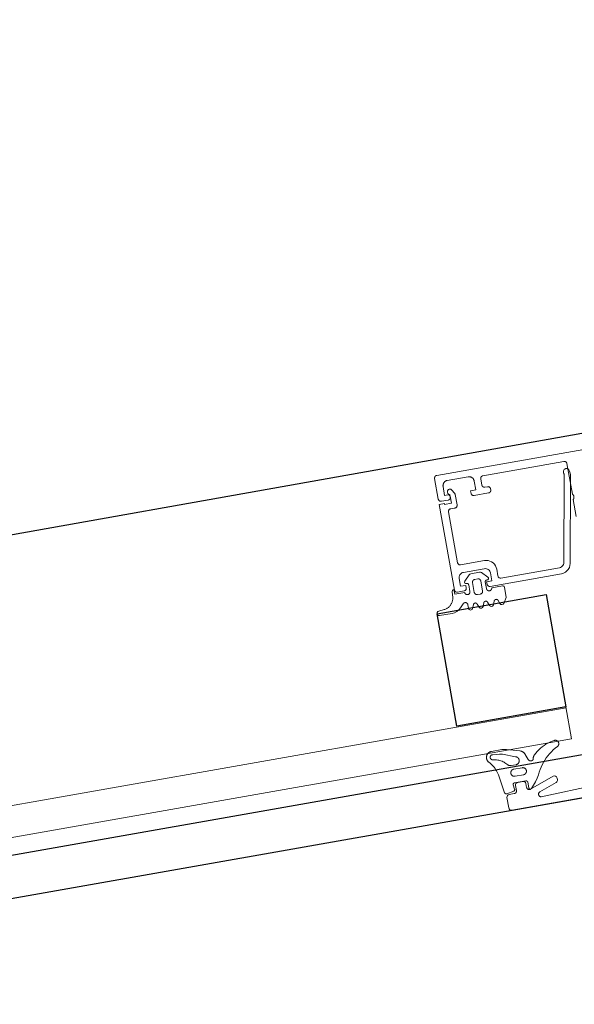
# Model space of a CAD drawing. Header units: metres. Extents: x 63115 to 703450, y -261936 to -53969.
# Tile 91 of 256: x 164765 to 164870, y -143894 to -143707. Entities that reach past the tile are written whole.
import ezdxf

# ---------------------------------------------------------------- set-up
doc = ezdxf.new("R2010")
doc.units = ezdxf.units.M
doc.layers.add('_01Hulplijnen', color=6, linetype='Continuous', plot=False)
for name, color, linetype in [('_02Binnenwanden', 2, 'Continuous'), ('_03-PROJECTION', 1, 'Continuous'), ('LAYER98', 7, 'Continuous')]:
    doc.layers.add(name, color=color, linetype=linetype)

# ---------------------------------------------------------------- blocks, each defined once
blk = doc.blocks.new('*U182')
at = {"layer": '_01Hulplijnen'}
blk.add_lwpolyline([(0, 113.5), (0, 0)], dxfattribs=at)
at = {"layer": '_02Binnenwanden'}
blk.add_lwpolyline([(-35.02, 0), (-35.02, 9.47), (-4.17, 9.47), (-4.17, 113.5), (4.17, 113.5), (4.17, 9.47), (35.02, 9.47), (35.02, 0)], close=True, dxfattribs=at)
blk = doc.blocks.new('ruit_950x8')
at = {"layer": '_01Hulplijnen'}
blk.add_lwpolyline([(0, 0), (950, 0), (950, 8), (0, 8)], close=True, dxfattribs=at)
blk = doc.blocks.new('schuco ruit')
at = {"layer": '_03-PROJECTION'}
blk.add_lwpolyline([(867.82, 34.32), (888.83, 34.32), (888.83, 12.68), (867.82, 12.68)], close=True, dxfattribs=at)
at = {"layer": 'LAYER98', "color": 7, "linetype": 'Continuous', "lineweight": 9}
for points in [[(871.83, 59.68), (871.83, 59.71), (871.84, 59.74), (871.84, 59.77), (871.85, 59.79), (871.85, 59.82), (871.86, 59.84), (871.87, 59.87), (871.88, 59.89), (871.89, 59.92), (871.91, 59.94), (871.92, 59.96), (871.94, 59.99), (871.95, 60.01), (871.97, 60.03), (871.99, 60.05), (872.01, 60.07), (872.03, 60.08), (872.05, 60.1), (872.08, 60.11), (872.1, 60.13), (872.12, 60.14), (872.15, 60.15), (872.17, 60.16), (872.2, 60.17), (872.23, 60.17), (872.25, 60.18), (872.28, 60.18), (872.31, 60.18), (872.33, 60.18)], [(872.33, 60.18), (921.33, 60.18)], [(871.83, 55.68), (871.83, 59.68)], [(874.13, 58.88), (874.08, 58.88), (874.03, 58.88), (873.97, 58.87), (873.92, 58.86), (873.87, 58.85), (873.82, 58.83), (873.76, 58.81), (873.71, 58.79), (873.67, 58.77), (873.62, 58.74), (873.57, 58.71), (873.53, 58.68), (873.49, 58.65), (873.45, 58.61), (873.41, 58.57), (873.37, 58.53), (873.34, 58.49), (873.31, 58.45), (873.28, 58.4), (873.25, 58.35), (873.23, 58.3), (873.2, 58.25), (873.19, 58.2), (873.17, 58.15), (873.16, 58.1), (873.15, 58.05), (873.14, 57.99), (873.14, 57.94), (873.13, 57.88)], [(878.13, 58.88), (874.13, 58.88)], [(879.13, 57.88), (879.13, 57.94), (879.13, 57.99), (879.12, 58.05), (879.11, 58.1), (879.1, 58.15), (879.08, 58.2), (879.06, 58.25), (879.04, 58.3), (879.02, 58.35), (878.99, 58.4), (878.96, 58.45), (878.93, 58.49), (878.9, 58.53), (878.86, 58.57), (878.82, 58.61), (878.78, 58.65), (878.74, 58.68), (878.69, 58.71), (878.65, 58.74), (878.6, 58.77), (878.55, 58.79), (878.5, 58.81), (878.45, 58.83), (878.4, 58.85), (878.35, 58.86), (878.3, 58.87), (878.24, 58.88), (878.19, 58.88), (878.13, 58.88)], [(880.93, 58.58), (880.91, 58.58), (880.88, 58.58), (880.85, 58.58), (880.83, 58.57), (880.8, 58.57), (880.77, 58.56), (880.75, 58.55), (880.72, 58.54), (880.7, 58.53), (880.68, 58.51), (880.65, 58.5), (880.63, 58.48), (880.61, 58.47), (880.59, 58.45), (880.57, 58.43), (880.55, 58.41), (880.54, 58.39), (880.52, 58.36), (880.51, 58.34), (880.49, 58.32), (880.48, 58.29), (880.47, 58.27), (880.46, 58.24), (880.45, 58.22), (880.45, 58.19), (880.44, 58.17), (880.44, 58.14), (880.44, 58.11), (880.43, 58.08)], [(880.43, 58.08), (880.43, 56.88)], [(896.53, 58.58), (880.93, 58.58)], [(897.03, 58.08), (897.03, 58.11), (897.03, 58.14), (897.03, 58.17), (897.02, 58.19), (897.02, 58.22), (897.01, 58.24), (897, 58.27), (896.99, 58.29), (896.98, 58.32), (896.96, 58.34), (896.95, 58.36), (896.93, 58.39), (896.91, 58.41), (896.9, 58.43), (896.88, 58.45), (896.86, 58.47), (896.84, 58.48), (896.81, 58.5), (896.79, 58.51), (896.77, 58.53), (896.74, 58.54), (896.72, 58.55), (896.69, 58.56), (896.67, 58.57), (896.64, 58.57), (896.61, 58.58), (896.59, 58.58), (896.56, 58.58), (896.53, 58.58)], [(897.03, 52.18), (897.03, 58.08)], [(873.13, 57.88), (873.13, 56.18), (874.13, 56.18), (874.13, 55.68)], [(878.13, 55.68), (878.13, 56.18), (879.13, 56.18), (879.13, 57.88)], [(880.43, 56.88), (880.44, 56.86), (880.44, 56.83), (880.44, 56.8), (880.45, 56.78), (880.45, 56.75), (880.46, 56.72), (880.47, 56.7), (880.48, 56.67), (880.49, 56.65), (880.51, 56.63), (880.52, 56.6), (880.54, 56.58), (880.55, 56.56), (880.57, 56.54), (880.59, 56.52), (880.61, 56.5), (880.63, 56.49), (880.65, 56.47), (880.68, 56.46), (880.7, 56.44), (880.72, 56.43), (880.75, 56.42), (880.77, 56.41), (880.8, 56.4), (880.83, 56.4), (880.85, 56.39), (880.88, 56.39), (880.91, 56.39), (880.93, 56.38)], [(880.93, 56.38), (881.43, 56.38)], [(881.43, 56.38), (881.46, 56.38), (881.49, 56.38), (881.52, 56.38), (881.54, 56.37), (881.57, 56.37), (881.59, 56.36), (881.62, 56.35), (881.64, 56.34), (881.67, 56.33), (881.69, 56.31), (881.71, 56.3), (881.74, 56.28), (881.76, 56.27), (881.78, 56.25), (881.8, 56.23), (881.82, 56.21), (881.83, 56.19), (881.85, 56.16), (881.86, 56.14), (881.88, 56.12), (881.89, 56.09), (881.9, 56.07), (881.91, 56.04), (881.92, 56.02), (881.92, 55.99), (881.93, 55.97), (881.93, 55.94), (881.93, 55.91), (881.93, 55.88)], [(872.33, 55.18), (872.31, 55.19), (872.28, 55.19), (872.25, 55.19), (872.23, 55.2), (872.2, 55.2), (872.17, 55.21), (872.15, 55.22), (872.12, 55.23), (872.1, 55.24), (872.08, 55.26), (872.05, 55.27), (872.03, 55.29), (872.01, 55.3), (871.99, 55.32), (871.97, 55.34), (871.95, 55.36), (871.94, 55.38), (871.92, 55.4), (871.91, 55.43), (871.89, 55.45), (871.88, 55.47), (871.87, 55.5), (871.86, 55.52), (871.85, 55.55), (871.85, 55.58), (871.84, 55.6), (871.84, 55.63), (871.83, 55.66), (871.83, 55.68)], [(873.63, 55.18), (872.33, 55.18)], [(874.13, 55.68), (874.13, 55.66), (874.13, 55.63), (874.13, 55.6), (874.12, 55.58), (874.12, 55.55), (874.11, 55.52), (874.1, 55.5), (874.09, 55.47), (874.08, 55.45), (874.06, 55.43), (874.05, 55.4), (874.03, 55.38), (874.02, 55.36), (874, 55.34), (873.98, 55.32), (873.96, 55.3), (873.94, 55.29), (873.91, 55.27), (873.89, 55.26), (873.87, 55.24), (873.84, 55.23), (873.82, 55.22), (873.79, 55.21), (873.77, 55.2), (873.74, 55.2), (873.71, 55.19), (873.69, 55.19), (873.66, 55.19), (873.63, 55.18)], [(878.63, 55.18), (878.61, 55.19), (878.58, 55.19), (878.55, 55.19), (878.53, 55.2), (878.5, 55.2), (878.47, 55.21), (878.45, 55.22), (878.42, 55.23), (878.4, 55.24), (878.38, 55.26), (878.35, 55.27), (878.33, 55.29), (878.31, 55.3), (878.29, 55.32), (878.27, 55.34), (878.25, 55.36), (878.24, 55.38), (878.22, 55.4), (878.21, 55.43), (878.19, 55.45), (878.18, 55.47), (878.17, 55.5), (878.16, 55.52), (878.15, 55.55), (878.15, 55.58), (878.14, 55.6), (878.14, 55.63), (878.13, 55.66), (878.13, 55.68)], [(881.43, 55.18), (878.63, 55.18)], [(881.93, 55.68), (881.93, 55.66), (881.93, 55.63), (881.93, 55.6), (881.92, 55.58), (881.92, 55.55), (881.91, 55.52), (881.9, 55.5), (881.89, 55.47), (881.88, 55.45), (881.86, 55.43), (881.85, 55.4), (881.83, 55.38), (881.82, 55.36), (881.8, 55.34), (881.78, 55.32), (881.76, 55.3), (881.74, 55.29), (881.71, 55.27), (881.69, 55.26), (881.67, 55.24), (881.64, 55.23), (881.62, 55.22), (881.59, 55.21), (881.57, 55.2), (881.54, 55.2), (881.52, 55.19), (881.49, 55.19), (881.46, 55.19), (881.43, 55.18)], [(881.93, 55.88), (881.93, 55.68)], [(897.03, 51.18), (897.06, 51.21), (897.09, 51.24), (897.11, 51.28), (897.13, 51.31), (897.15, 51.34), (897.17, 51.38), (897.18, 51.42), (897.2, 51.45), (897.21, 51.49), (897.22, 51.53), (897.22, 51.57), (897.23, 51.61), (897.23, 51.64), (897.23, 51.68), (897.23, 51.72), (897.23, 51.76), (897.22, 51.8), (897.22, 51.84), (897.21, 51.88), (897.2, 51.92), (897.18, 51.95), (897.17, 51.99), (897.15, 52.02), (897.13, 52.06), (897.11, 52.09), (897.09, 52.12), (897.06, 52.16), (897.03, 52.18)], [(897.03, 47.88), (897.03, 51.18)], [(875.11, 40.54), (874.07, 39.5)], [(877.1, 40.68), (875.46, 40.68)], [(875.48, 38.98), (875.48, 39.01), (875.48, 39.04), (875.49, 39.07), (875.49, 39.09), (875.5, 39.12), (875.51, 39.14), (875.52, 39.17), (875.53, 39.19), (875.54, 39.22), (875.55, 39.24), (875.57, 39.26), (875.58, 39.29), (875.6, 39.31), (875.62, 39.33), (875.64, 39.35), (875.66, 39.37), (875.68, 39.38), (875.7, 39.4), (875.72, 39.41), (875.75, 39.43), (875.77, 39.44), (875.8, 39.45), (875.82, 39.46), (875.85, 39.47), (875.87, 39.47), (875.9, 39.48), (875.93, 39.48), (875.95, 39.48), (875.98, 39.48)], [(875.98, 39.48), (876.58, 39.48)], [(876.58, 39.48), (876.61, 39.48), (876.64, 39.48), (876.66, 39.48), (876.69, 39.47), (876.72, 39.47), (876.74, 39.46), (876.77, 39.45), (876.79, 39.44), (876.82, 39.43), (876.84, 39.41), (876.86, 39.4), (876.88, 39.38), (876.91, 39.37), (876.93, 39.35), (876.94, 39.33), (876.96, 39.31), (876.98, 39.29), (877, 39.27), (877.01, 39.24), (877.02, 39.22), (877.04, 39.19), (877.05, 39.17), (877.06, 39.14), (877.06, 39.12), (877.07, 39.09), (877.07, 39.07), (877.08, 39.04), (877.08, 39.01), (877.08, 38.98)], [(878.5, 39.5), (877.45, 40.54)], [(871.38, 37.88), (871.3, 36.92)], [(873.68, 37.38), (871.78, 37.38), (871.78, 38.28)], [(874.68, 37.38), (874.68, 37.36), (874.68, 37.33), (874.68, 37.3), (874.67, 37.28), (874.66, 37.25), (874.66, 37.22), (874.65, 37.2), (874.64, 37.17), (874.62, 37.15), (874.61, 37.13), (874.6, 37.1), (874.58, 37.08), (874.56, 37.06), (874.54, 37.04), (874.52, 37.02), (874.51, 37), (874.48, 36.99), (874.46, 36.97), (874.44, 36.96), (874.42, 36.94), (874.39, 36.93), (874.37, 36.92), (874.34, 36.91), (874.32, 36.9), (874.29, 36.9), (874.26, 36.89), (874.24, 36.89), (874.21, 36.89), (874.18, 36.89), (874.15, 36.89), (874.13, 36.89), (874.1, 36.89), (874.07, 36.9), (874.05, 36.9), (874.02, 36.91), (874, 36.92), (873.97, 36.93), (873.95, 36.94), (873.92, 36.96), (873.9, 36.97), (873.88, 36.99), (873.86, 37), (873.84, 37.02), (873.82, 37.04), (873.8, 37.06), (873.78, 37.08), (873.77, 37.1), (873.75, 37.13), (873.74, 37.15), (873.73, 37.17), (873.72, 37.2), (873.71, 37.22), (873.7, 37.25), (873.69, 37.28), (873.69, 37.3), (873.69, 37.33), (873.68, 37.36), (873.68, 37.38)], [(874.33, 38.99), (874.35, 38.99), (874.36, 38.99), (874.38, 38.99), (874.4, 38.99), (874.41, 38.99), (874.43, 38.99), (874.44, 38.99), (874.46, 38.98), (874.48, 38.98), (874.49, 38.97), (874.51, 38.97), (874.52, 38.96), (874.54, 38.95), (874.55, 38.94), (874.56, 38.93), (874.57, 38.92), (874.59, 38.91), (874.6, 38.9), (874.61, 38.89), (874.62, 38.88), (874.63, 38.86), (874.64, 38.85), (874.65, 38.83), (874.65, 38.82), (874.66, 38.8), (874.67, 38.79), (874.67, 38.77), (874.67, 38.76), (874.68, 38.74), (874.68, 38.73), (874.68, 38.71), (874.68, 38.69)], [(874.68, 38.69), (874.68, 37.38)], [(875.48, 37.08), (875.48, 38.98)], [(877.08, 38.98), (877.08, 37.08)], [(877.88, 38.69), (877.88, 38.71), (877.88, 38.73), (877.89, 38.74), (877.89, 38.76), (877.89, 38.77), (877.9, 38.79), (877.9, 38.8), (877.91, 38.82), (877.92, 38.83), (877.93, 38.85), (877.93, 38.86), (877.94, 38.88), (877.95, 38.89), (877.96, 38.9), (877.98, 38.91), (877.99, 38.92), (878, 38.93), (878.01, 38.94), (878.03, 38.95), (878.04, 38.96), (878.06, 38.97), (878.07, 38.97), (878.09, 38.98), (878.1, 38.98), (878.12, 38.99), (878.14, 38.99), (878.15, 38.99), (878.17, 38.99), (878.18, 38.99), (878.2, 38.99), (878.22, 38.99), (878.23, 38.99)], [(877.88, 37.38), (877.88, 38.69)], [(878.88, 37.38), (878.88, 37.36), (878.88, 37.33), (878.88, 37.3), (878.87, 37.28), (878.86, 37.25), (878.86, 37.22), (878.85, 37.2), (878.84, 37.17), (878.82, 37.15), (878.81, 37.13), (878.8, 37.1), (878.78, 37.08), (878.76, 37.06), (878.74, 37.04), (878.73, 37.02), (878.71, 37), (878.68, 36.99), (878.66, 36.97), (878.64, 36.96), (878.62, 36.94), (878.59, 36.93), (878.57, 36.92), (878.54, 36.91), (878.52, 36.9), (878.49, 36.9), (878.46, 36.89), (878.44, 36.89), (878.41, 36.89), (878.38, 36.89), (878.36, 36.89), (878.33, 36.89), (878.3, 36.89), (878.27, 36.9), (878.25, 36.9), (878.22, 36.91), (878.2, 36.92), (878.17, 36.93), (878.15, 36.94), (878.12, 36.96), (878.1, 36.97), (878.08, 36.99), (878.06, 37), (878.04, 37.02), (878.02, 37.04), (878, 37.06), (877.98, 37.08), (877.97, 37.1), (877.95, 37.13), (877.94, 37.15), (877.93, 37.17), (877.92, 37.2), (877.91, 37.22), (877.9, 37.25), (877.89, 37.28), (877.89, 37.3), (877.88, 37.33), (877.88, 37.36), (877.88, 37.38)], [(880.98, 37.38), (878.88, 37.38)], [(871.3, 36.92), (871.29, 36.8), (871.27, 36.68), (871.24, 36.55), (871.21, 36.44), (871.17, 36.32), (871.13, 36.2), (871.07, 36.09), (871.01, 35.98), (870.95, 35.88), (870.88, 35.78), (870.8, 35.68), (870.72, 35.58), (870.64, 35.5), (870.55, 35.41), (870.45, 35.33), (870.35, 35.26), (870.25, 35.19), (870.14, 35.13), (870.03, 35.07), (869.92, 35.02), (869.81, 34.98), (869.69, 34.94), (869.57, 34.91), (869.45, 34.88), (869.32, 34.87)], [(873.01, 35.32), (873.03, 35.34), (873.05, 35.36), (873.07, 35.38), (873.09, 35.39), (873.11, 35.41), (873.14, 35.42), (873.16, 35.43), (873.19, 35.45), (873.21, 35.46), (873.24, 35.46), (873.27, 35.47), (873.29, 35.48), (873.32, 35.48), (873.35, 35.48), (873.37, 35.48), (873.4, 35.48), (873.43, 35.48), (873.46, 35.48), (873.48, 35.47), (873.51, 35.47), (873.53, 35.46), (873.56, 35.45), (873.59, 35.44), (873.61, 35.43), (873.63, 35.42), (873.66, 35.4), (873.68, 35.39), (873.7, 35.37), (873.72, 35.35), (873.74, 35.33), (873.76, 35.31), (873.78, 35.29), (873.79, 35.27), (873.81, 35.25), (873.82, 35.22), (873.83, 35.2), (873.85, 35.17), (873.86, 35.15), (873.86, 35.12), (873.87, 35.09), (873.87, 35.07), (873.88, 35.04), (873.88, 35.01), (873.88, 34.99)], [(875.98, 36.58), (875.95, 36.59), (875.93, 36.59), (875.9, 36.59), (875.87, 36.6), (875.85, 36.6), (875.82, 36.61), (875.8, 36.62), (875.77, 36.63), (875.75, 36.64), (875.72, 36.66), (875.7, 36.67), (875.68, 36.69), (875.66, 36.7), (875.64, 36.72), (875.62, 36.74), (875.6, 36.76), (875.58, 36.78), (875.57, 36.8), (875.55, 36.83), (875.54, 36.85), (875.53, 36.87), (875.52, 36.9), (875.51, 36.92), (875.5, 36.95), (875.49, 36.98), (875.49, 37), (875.48, 37.03), (875.48, 37.06), (875.48, 37.08)], [(876.58, 36.58), (875.98, 36.58)], [(877.08, 37.08), (877.08, 37.06), (877.08, 37.03), (877.07, 37), (877.07, 36.98), (877.06, 36.95), (877.06, 36.92), (877.05, 36.9), (877.04, 36.87), (877.02, 36.85), (877.01, 36.83), (877, 36.8), (876.98, 36.78), (876.96, 36.76), (876.94, 36.74), (876.93, 36.72), (876.91, 36.7), (876.88, 36.69), (876.86, 36.67), (876.84, 36.66), (876.82, 36.64), (876.79, 36.63), (876.77, 36.62), (876.74, 36.61), (876.72, 36.6), (876.69, 36.6), (876.66, 36.59), (876.64, 36.59), (876.61, 36.59), (876.58, 36.58)], [(880.62, 34.07), (881.28, 35.08), (881.28, 37.08)], [(868.24, 33.89), (870.64, 33.89)], [(869.32, 34.87), (868.25, 34.74)], [(872.4, 34.66), (873.01, 35.32)], [(873.88, 34.99), (873.88, 34.3)], [(874.65, 34.16), (874.91, 34.81)], [(874.91, 34.81), (874.92, 34.83), (874.93, 34.85), (874.94, 34.87), (874.95, 34.89), (874.96, 34.91), (874.97, 34.93), (874.99, 34.94), (875, 34.96), (875.02, 34.97), (875.04, 34.99), (875.05, 35), (875.07, 35.01), (875.09, 35.02), (875.11, 35.03), (875.13, 35.04), (875.15, 35.05), (875.17, 35.06), (875.19, 35.06), (875.22, 35.07), (875.24, 35.07), (875.26, 35.07), (875.28, 35.07), (875.3, 35.07), (875.32, 35.07), (875.35, 35.07), (875.37, 35.06), (875.39, 35.06), (875.41, 35.05), (875.43, 35.04), (875.45, 35.03), (875.47, 35.02), (875.49, 35.01), (875.51, 35), (875.53, 34.99), (875.54, 34.97), (875.56, 34.96), (875.57, 34.94), (875.59, 34.93), (875.6, 34.91), (875.61, 34.89), (875.63, 34.87), (875.64, 34.85), (875.65, 34.83), (875.65, 34.81)], [(875.65, 34.81), (875.91, 34.15)], [(876.65, 34.15), (876.91, 34.81)], [(876.91, 34.81), (876.92, 34.83), (876.93, 34.85), (876.94, 34.87), (876.95, 34.89), (876.96, 34.91), (876.97, 34.93), (876.99, 34.94), (877, 34.96), (877.02, 34.97), (877.04, 34.99), (877.05, 35), (877.07, 35.01), (877.09, 35.02), (877.11, 35.03), (877.13, 35.04), (877.15, 35.05), (877.17, 35.06), (877.19, 35.06), (877.22, 35.07), (877.24, 35.07), (877.26, 35.07), (877.28, 35.07), (877.3, 35.07), (877.32, 35.07), (877.35, 35.07), (877.37, 35.06), (877.39, 35.06), (877.41, 35.05), (877.43, 35.04), (877.45, 35.03), (877.47, 35.02), (877.49, 35.01), (877.51, 35), (877.53, 34.99), (877.54, 34.97), (877.56, 34.96), (877.57, 34.94), (877.59, 34.93), (877.6, 34.91), (877.61, 34.89), (877.63, 34.87), (877.64, 34.85), (877.65, 34.83), (877.65, 34.81)], [(877.65, 34.81), (877.91, 34.15)], [(878.65, 34.15), (878.91, 34.81)], [(878.91, 34.81), (878.92, 34.83), (878.93, 34.85), (878.94, 34.87), (878.95, 34.89), (878.96, 34.91), (878.97, 34.93), (878.99, 34.94), (879, 34.96), (879.02, 34.97), (879.04, 34.99), (879.05, 35), (879.07, 35.01), (879.09, 35.02), (879.11, 35.03), (879.13, 35.04), (879.15, 35.05), (879.17, 35.06), (879.19, 35.06), (879.22, 35.07), (879.24, 35.07), (879.26, 35.07), (879.28, 35.07), (879.3, 35.07), (879.32, 35.07), (879.35, 35.07), (879.37, 35.06), (879.39, 35.06), (879.41, 35.05), (879.43, 35.04), (879.45, 35.03), (879.47, 35.02), (879.49, 35.01), (879.51, 35), (879.53, 34.99), (879.54, 34.97), (879.56, 34.96), (879.57, 34.94), (879.59, 34.93), (879.6, 34.91), (879.61, 34.89), (879.63, 34.87), (879.64, 34.85), (879.65, 34.83), (879.65, 34.81)], [(879.65, 34.81), (879.91, 34.15)], [(888.83, 12.68), (888.83, 6.5)], [(872.63, 4.87), (872.59, 4.91), (872.55, 4.96), (872.51, 5.01), (872.47, 5.07), (872.44, 5.12), (872.41, 5.18), (872.39, 5.23), (872.37, 5.29), (872.35, 5.35), (872.33, 5.41), (872.32, 5.47), (872.31, 5.53), (872.31, 5.6), (872.3, 5.66), (872.31, 5.72), (872.31, 5.78), (872.32, 5.85), (872.33, 5.91), (872.34, 5.97), (872.36, 6.03), (872.38, 6.09), (872.41, 6.15), (872.44, 6.2), (872.47, 6.26), (872.5, 6.31), (872.53, 6.36), (872.57, 6.41), (872.62, 6.46), (872.66, 6.5), (872.71, 6.54), (872.75, 6.58), (872.81, 6.62), (872.86, 6.65), (872.91, 6.68), (872.97, 6.71), (873.03, 6.74), (873.08, 6.76), (873.14, 6.78), (873.2, 6.79), (873.27, 6.8), (873.33, 6.81), (873.39, 6.82), (873.45, 6.82)], [(873.61, 6.15), (873.58, 6.16), (873.56, 6.16), (873.53, 6.17), (873.5, 6.17), (873.48, 6.17), (873.45, 6.16), (873.42, 6.16), (873.4, 6.15), (873.37, 6.15), (873.35, 6.14), (873.32, 6.13), (873.3, 6.12), (873.27, 6.11), (873.25, 6.1), (873.23, 6.08), (873.21, 6.07), (873.19, 6.05), (873.17, 6.03), (873.15, 6.01), (873.13, 5.99), (873.12, 5.97), (873.1, 5.95), (873.09, 5.93), (873.07, 5.91), (873.06, 5.88), (873.05, 5.86), (873.04, 5.83), (873.03, 5.81), (873.03, 5.78), (873.02, 5.76), (873.02, 5.73), (873.02, 5.7), (873.02, 5.68), (873.02, 5.65), (873.02, 5.62), (873.02, 5.6), (873.03, 5.57), (873.04, 5.55), (873.04, 5.52), (873.05, 5.5), (873.06, 5.47), (873.08, 5.45), (873.09, 5.43), (873.1, 5.4), (873.12, 5.38), (873.14, 5.36), (873.15, 5.34), (873.17, 5.32), (873.19, 5.31), (873.21, 5.29), (873.23, 5.28), (873.26, 5.26), (873.28, 5.25), (873.3, 5.24), (873.33, 5.23), (873.35, 5.22), (873.38, 5.21), (873.4, 5.2), (873.43, 5.2), (873.46, 5.2), (873.48, 5.19), (873.51, 5.19)], [(873.45, 6.82), (875.44, 6.82)], [(874.88, 6.04), (873.61, 6.15)], [(875.43, 5.92), (875.3, 5.96), (875.16, 6), (875.02, 6.02), (874.88, 6.04)], [(877.77, 5.04), (875.43, 5.92)], [(875.44, 6.82), (875.62, 6.81), (875.79, 6.8), (875.96, 6.77), (876.14, 6.74), (876.3, 6.7)], [(876.3, 6.7), (878.78, 5.98)], [(878.78, 5.98), (878.85, 5.96), (878.92, 5.93), (878.99, 5.9), (879.05, 5.86), (879.11, 5.83), (879.18, 5.79), (879.23, 5.74), (879.29, 5.69), (879.35, 5.64), (879.4, 5.59), (879.44, 5.54), (879.49, 5.48), (879.53, 5.42), (879.57, 5.35), (879.6, 5.29), (879.64, 5.22), (879.66, 5.16)], [(881.35, 4.76), (881.66, 5.05), (882, 5.31), (882.35, 5.56), (882.71, 5.79), (883.09, 6), (883.47, 6.19), (883.87, 6.36), (884.27, 6.51), (884.68, 6.63), (885.1, 6.73), (885.52, 6.81)], [(885.52, 6.81), (885.56, 6.81), (885.59, 6.81), (885.63, 6.82), (885.66, 6.81), (885.7, 6.81), (885.74, 6.81), (885.77, 6.8), (885.81, 6.79), (885.84, 6.78), (885.88, 6.76), (885.91, 6.75), (885.94, 6.73), (885.97, 6.71), (886, 6.7), (886.03, 6.67), (886.06, 6.65), (886.09, 6.63), (886.11, 6.6), (886.14, 6.57), (886.16, 6.54), (886.18, 6.51), (886.2, 6.48), (886.22, 6.45), (886.23, 6.42), (886.25, 6.38), (886.26, 6.35), (886.27, 6.31), (886.28, 6.28), (886.28, 6.24), (886.29, 6.21), (886.29, 6.17), (886.29, 6.13), (886.29, 6.1), (886.28, 6.06), (886.28, 6.03), (886.27, 5.99), (886.26, 5.96), (886.25, 5.92), (886.24, 5.89), (886.22, 5.85), (886.21, 5.82), (886.19, 5.79), (886.17, 5.76), (886.15, 5.73), (886.12, 5.7), (886.1, 5.68), (886.07, 5.65), (886.04, 5.63), (886.01, 5.61), (885.98, 5.59), (885.95, 5.57), (885.92, 5.55)], [(873.97, 2.2), (873.92, 2.47), (873.85, 2.74), (873.77, 3), (873.67, 3.26), (873.56, 3.51), (873.44, 3.76), (873.3, 4), (873.15, 4.23), (872.99, 4.45), (872.81, 4.66), (872.63, 4.87)], [(873.51, 5.19), (873.72, 5.16), (873.93, 5.12), (874.13, 5.07), (874.33, 5), (874.53, 4.93), (874.73, 4.84), (874.91, 4.74), (875.1, 4.63), (875.27, 4.52), (875.44, 4.39), (875.6, 4.25), (875.76, 4.11), (875.9, 3.95), (876.04, 3.79)], [(876.04, 3.79), (876.08, 3.76), (876.11, 3.72), (876.15, 3.69), (876.19, 3.67), (876.23, 3.64), (876.27, 3.62), (876.32, 3.6), (876.36, 3.58), (876.41, 3.56), (876.45, 3.55), (876.5, 3.54), (876.55, 3.53), (876.6, 3.52), (876.65, 3.52)], [(877.55, 3.52), (877.59, 3.52), (877.63, 3.52), (877.67, 3.53), (877.71, 3.53), (877.75, 3.54), (877.79, 3.55), (877.83, 3.57), (877.87, 3.58), (877.91, 3.6), (877.94, 3.62), (877.98, 3.64), (878.02, 3.66), (878.05, 3.69), (878.08, 3.72), (878.11, 3.74), (878.14, 3.77), (878.17, 3.81), (878.19, 3.84), (878.22, 3.87), (878.24, 3.91), (878.26, 3.94), (878.28, 3.98), (878.29, 4.02), (878.31, 4.06), (878.32, 4.1), (878.33, 4.14), (878.33, 4.18), (878.34, 4.22), (878.34, 4.26), (878.34, 4.31), (878.34, 4.35), (878.34, 4.39), (878.33, 4.43), (878.32, 4.47), (878.31, 4.51), (878.3, 4.55), (878.28, 4.59), (878.27, 4.63), (878.25, 4.66), (878.23, 4.7), (878.2, 4.74), (878.18, 4.77), (878.15, 4.8), (878.12, 4.83), (878.1, 4.86), (878.06, 4.89), (878.03, 4.91), (878, 4.94), (877.96, 4.96), (877.93, 4.98), (877.89, 5), (877.85, 5.02), (877.81, 5.03), (877.77, 5.04)], [(879.66, 5.16), (880.06, 4.09)], [(880.06, 4.09), (880.07, 4.07), (880.08, 4.04), (880.09, 4.02), (880.1, 3.99), (880.12, 3.97), (880.13, 3.95), (880.15, 3.93), (880.17, 3.9), (880.19, 3.88), (880.21, 3.87), (880.23, 3.85), (880.25, 3.83), (880.27, 3.82), (880.29, 3.8), (880.32, 3.79), (880.34, 3.78), (880.37, 3.77), (880.39, 3.76), (880.42, 3.75), (880.45, 3.74), (880.47, 3.74), (880.5, 3.74), (880.53, 3.73), (880.55, 3.73), (880.58, 3.73), (880.61, 3.74), (880.64, 3.74), (880.66, 3.75), (880.69, 3.75), (880.71, 3.76), (880.74, 3.77), (880.77, 3.78), (880.79, 3.8), (880.81, 3.81), (880.84, 3.83), (880.86, 3.84), (880.88, 3.86), (880.9, 3.88), (880.92, 3.9), (880.94, 3.92), (880.95, 3.94), (880.97, 3.96), (880.98, 3.99), (880.99, 4.01), (881.01, 4.04), (881.02, 4.06), (881.02, 4.09), (881.03, 4.11), (881.04, 4.14), (881.04, 4.17)], [(881.04, 4.17), (881.05, 4.22), (881.06, 4.27), (881.07, 4.32), (881.09, 4.37), (881.11, 4.42), (881.13, 4.47), (881.15, 4.51), (881.18, 4.56), (881.21, 4.6), (881.24, 4.64), (881.27, 4.68), (881.31, 4.72), (881.35, 4.76)], [(885.92, 5.55), (885.48, 5.31), (885.04, 5.05), (884.63, 4.77), (884.23, 4.47), (883.84, 4.14), (883.47, 3.8), (883.12, 3.43), (882.8, 3.05), (882.49, 2.65), (882.2, 2.24), (881.94, 1.81), (881.69, 1.37), (881.48, 0.91)], [(874.55, -1.35), (873.97, 2.2)], [(877.05, 2.76), (877.01, 2.76), (876.97, 2.76), (876.94, 2.76), (876.9, 2.75), (876.86, 2.74), (876.83, 2.73), (876.79, 2.72), (876.76, 2.71), (876.73, 2.69), (876.69, 2.67), (876.66, 2.66), (876.63, 2.63), (876.6, 2.61), (876.57, 2.59), (876.55, 2.56), (876.52, 2.54), (876.5, 2.51), (876.48, 2.48), (876.46, 2.45), (876.44, 2.42), (876.42, 2.39), (876.4, 2.35), (876.39, 2.32), (876.38, 2.28), (876.37, 2.25), (876.36, 2.21), (876.36, 2.17), (876.35, 2.14), (876.35, 2.1), (876.35, 2.06), (876.35, 2.03), (876.36, 1.99), (876.36, 1.96), (876.37, 1.92), (876.38, 1.88), (876.39, 1.85), (876.4, 1.81), (876.42, 1.78), (876.44, 1.75), (876.46, 1.72), (876.48, 1.69), (876.5, 1.66), (876.52, 1.63), (876.55, 1.6), (876.57, 1.58), (876.6, 1.55), (876.63, 1.53), (876.66, 1.51), (876.69, 1.49), (876.73, 1.47), (876.76, 1.46), (876.79, 1.45), (876.83, 1.43), (876.86, 1.42), (876.9, 1.42), (876.94, 1.41), (876.97, 1.41), (877.01, 1.4), (877.05, 1.4)], [(876.65, 3.52), (877.55, 3.52)], [(878.65, 2.76), (877.05, 2.76)], [(878.65, 1.4), (878.68, 1.4), (878.72, 1.41), (878.76, 1.41), (878.79, 1.42), (878.83, 1.42), (878.86, 1.43), (878.9, 1.45), (878.93, 1.46), (878.97, 1.47), (879, 1.49), (879.03, 1.51), (879.06, 1.53), (879.09, 1.55), (879.12, 1.58), (879.15, 1.6), (879.17, 1.63), (879.19, 1.66), (879.22, 1.69), (879.24, 1.72), (879.26, 1.75), (879.27, 1.78), (879.29, 1.81), (879.3, 1.85), (879.31, 1.88), (879.32, 1.92), (879.33, 1.96), (879.34, 1.99), (879.34, 2.03), (879.34, 2.06), (879.34, 2.1), (879.34, 2.14), (879.34, 2.17), (879.33, 2.21), (879.32, 2.25), (879.31, 2.28), (879.3, 2.32), (879.29, 2.35), (879.27, 2.39), (879.26, 2.42), (879.24, 2.45), (879.22, 2.48), (879.19, 2.51), (879.17, 2.54), (879.15, 2.56), (879.12, 2.59), (879.09, 2.61), (879.06, 2.63), (879.03, 2.66), (879, 2.67), (878.97, 2.69), (878.93, 2.71), (878.9, 2.72), (878.86, 2.73), (878.83, 2.74), (878.79, 2.75), (878.76, 2.76), (878.72, 2.76), (878.68, 2.76), (878.65, 2.76)], [(876.71, 0.18), (876.69, 0.18), (876.67, 0.18), (876.66, 0.18), (876.64, 0.18), (876.63, 0.17), (876.61, 0.17), (876.6, 0.16), (876.58, 0.16), (876.57, 0.15), (876.55, 0.14), (876.54, 0.13), (876.53, 0.12), (876.51, 0.11), (876.5, 0.1), (876.49, 0.09), (876.48, 0.08), (876.47, 0.07), (876.46, 0.05), (876.45, 0.04), (876.44, 0.03), (876.44, 0.01), (876.43, 0), (876.42, -0.02), (876.42, -0.03), (876.41, -0.05), (876.41, -0.07), (876.41, -0.08), (876.41, -0.1), (876.41, -0.11), (876.41, -0.13), (876.41, -0.15), (876.41, -0.16)], [(878.91, 0.18), (876.71, 0.18)], [(877.05, 1.4), (878.65, 1.4)], [(878.33, 0.18), (877.33, 0.18)], [(879.21, -0.12), (879.21, -0.1), (879.21, -0.08), (879.2, -0.07), (879.2, -0.05), (879.2, -0.04), (879.19, -0.02), (879.19, -0.01), (879.18, 0.01), (879.17, 0.02), (879.16, 0.04), (879.15, 0.05), (879.15, 0.07), (879.14, 0.08), (879.12, 0.09), (879.11, 0.1), (879.1, 0.11), (879.09, 0.12), (879.08, 0.13), (879.06, 0.14), (879.05, 0.15), (879.03, 0.16), (879.02, 0.16), (879, 0.17), (878.99, 0.17), (878.97, 0.18), (878.96, 0.18), (878.94, 0.18), (878.92, 0.18), (878.91, 0.18)], [(884.16, 0.15), (879.51, -1.54)], [(881.48, 0.91), (881.09, 0.29), (880.67, -0.3), (880.21, -0.87), (879.72, -1.41)], [(874.9, -1.6), (874.89, -1.6), (874.87, -1.6), (874.86, -1.6), (874.84, -1.6), (874.82, -1.6), (874.81, -1.6), (874.79, -1.59), (874.77, -1.59), (874.76, -1.59), (874.74, -1.58), (874.73, -1.57), (874.71, -1.57), (874.7, -1.56), (874.68, -1.55), (874.67, -1.54), (874.66, -1.53), (874.64, -1.52), (874.63, -1.51), (874.62, -1.5), (874.61, -1.48), (874.6, -1.47), (874.59, -1.46), (874.58, -1.44), (874.58, -1.43), (874.57, -1.41), (874.57, -1.4), (874.56, -1.38), (874.56, -1.37), (874.55, -1.35)], [(876.3, -1.33), (874.9, -1.6)], [(876.33, -1.82), (875.33, -1.82)], [(876.54, -0.99), (876.54, -1.01), (876.54, -1.03), (876.54, -1.04), (876.54, -1.06), (876.54, -1.07), (876.54, -1.09), (876.53, -1.11), (876.53, -1.12), (876.52, -1.14), (876.52, -1.15), (876.51, -1.17), (876.5, -1.18), (876.5, -1.2), (876.49, -1.21), (876.48, -1.22), (876.47, -1.24), (876.45, -1.25), (876.44, -1.26), (876.43, -1.27), (876.42, -1.28), (876.4, -1.29), (876.39, -1.3), (876.37, -1.31), (876.36, -1.31), (876.34, -1.32), (876.33, -1.32), (876.31, -1.33), (876.3, -1.33)], [(876.83, -1.32), (876.83, -1.34), (876.83, -1.37), (876.83, -1.4), (876.82, -1.42), (876.82, -1.45), (876.81, -1.48), (876.8, -1.5), (876.79, -1.53), (876.78, -1.55), (876.76, -1.57), (876.75, -1.6), (876.73, -1.62), (876.72, -1.64), (876.7, -1.66), (876.68, -1.68), (876.66, -1.7), (876.64, -1.71), (876.61, -1.73), (876.59, -1.74), (876.57, -1.76), (876.54, -1.77), (876.52, -1.78), (876.49, -1.79), (876.47, -1.8), (876.44, -1.8), (876.42, -1.81), (876.39, -1.81), (876.36, -1.81), (876.33, -1.82)], [(876.41, -0.16), (876.54, -0.99)], [(876.83, -0.32), (876.83, -1.32)], [(878.83, -1.07), (878.83, -0.32)], [(879.51, -1.54), (879.48, -1.55), (879.45, -1.56), (879.43, -1.56), (879.4, -1.57), (879.37, -1.57), (879.34, -1.57), (879.32, -1.57), (879.29, -1.57), (879.26, -1.57), (879.23, -1.56), (879.21, -1.56), (879.18, -1.55), (879.16, -1.54), (879.13, -1.53), (879.11, -1.52), (879.08, -1.5), (879.06, -1.49), (879.04, -1.47), (879.02, -1.46), (878.99, -1.44), (878.98, -1.42), (878.96, -1.4), (878.94, -1.38), (878.92, -1.36), (878.91, -1.33), (878.89, -1.31), (878.88, -1.28), (878.87, -1.26), (878.86, -1.23), (878.85, -1.21), (878.85, -1.18), (878.84, -1.15), (878.84, -1.13), (878.84, -1.1), (878.83, -1.07)], [(879.21, -1.2), (879.21, -0.12)], [(879.72, -1.41), (879.71, -1.42), (879.7, -1.43), (879.69, -1.44), (879.67, -1.45), (879.66, -1.46), (879.65, -1.46), (879.63, -1.47), (879.62, -1.48), (879.6, -1.48), (879.59, -1.49), (879.57, -1.49), (879.55, -1.49), (879.54, -1.5), (879.52, -1.5), (879.51, -1.5), (879.49, -1.5), (879.47, -1.5), (879.46, -1.49), (879.44, -1.49), (879.43, -1.49), (879.41, -1.48), (879.4, -1.48), (879.38, -1.47), (879.37, -1.46), (879.35, -1.45), (879.34, -1.45), (879.32, -1.44), (879.31, -1.43), (879.3, -1.42), (879.29, -1.4), (879.28, -1.39), (879.27, -1.38), (879.26, -1.37), (879.25, -1.35), (879.24, -1.34), (879.23, -1.32), (879.23, -1.31), (879.22, -1.29), (879.22, -1.28), (879.21, -1.26), (879.21, -1.25), (879.21, -1.23), (879.21, -1.21), (879.21, -1.2)], [(881.12, -2.34), (884.51, -1.1)], [(884.83, -0.63), (884.83, -0.32)], [(874.83, -2.32), (874.83, -4.32)], [(881.25, -3.3), (881.23, -3.29), (881.2, -3.29), (881.17, -3.28), (881.15, -3.27), (881.12, -3.26), (881.1, -3.25), (881.08, -3.23), (881.05, -3.22), (881.03, -3.2), (881.01, -3.18), (880.99, -3.17), (880.97, -3.15), (880.95, -3.13), (880.94, -3.11), (880.92, -3.08), (880.9, -3.06), (880.89, -3.04), (880.88, -3.01), (880.87, -2.99), (880.86, -2.96), (880.85, -2.94), (880.84, -2.91), (880.84, -2.88), (880.83, -2.86), (880.83, -2.83), (880.83, -2.8), (880.83, -2.77), (880.83, -2.75), (880.84, -2.72), (880.84, -2.69), (880.85, -2.67), (880.86, -2.64), (880.87, -2.61), (880.88, -2.59), (880.89, -2.56), (880.9, -2.54), (880.92, -2.52), (880.93, -2.5), (880.95, -2.47), (880.97, -2.45), (880.99, -2.43), (881.01, -2.42), (881.03, -2.4), (881.05, -2.38), (881.07, -2.37), (881.1, -2.35), (881.12, -2.34)], [(892.06, -2.87), (881.25, -3.3)], [(875.33, -4.82), (896.33, -4.82)]]:
    blk.add_lwpolyline(points, dxfattribs=at)
blk.add_lwpolyline([(871.83, 38.18), (871.83, 54.68), (872.83, 54.68), (872.83, 54.48), (874.13, 54.48), (874.13, 55.88), (873.82, 56.43), (873.78, 56.51), (873.76, 56.6), (873.75, 56.68), (873.76, 56.77), (873.78, 56.85), (873.82, 56.93), (873.87, 57), (873.93, 57.07), (874, 57.12), (874.08, 57.15), (874.16, 57.17), (874.25, 57.18), (874.34, 57.17), (874.42, 57.15), (874.5, 57.12), (874.57, 57.07), (874.63, 57), (874.68, 56.93), (875.07, 56.27), (875.1, 56.21), (875.12, 56.15), (875.13, 56.08), (875.13, 56.02), (875.13, 53.98), (875.13, 53.9), (875.1, 53.81), (875.07, 53.73), (875.02, 53.66), (874.96, 53.6), (874.88, 53.55), (874.81, 53.51), (874.72, 53.49), (874.63, 53.48), (873.83, 53.48), (873.75, 53.48), (873.66, 53.45), (873.58, 53.42), (873.51, 53.37), (873.45, 53.31), (873.4, 53.23), (873.36, 53.16), (873.34, 53.07), (873.33, 52.98), (873.33, 43.18), (873.34, 43.1), (873.36, 43.01), (873.4, 42.93), (873.45, 42.86), (873.51, 42.8), (873.58, 42.75), (873.66, 42.71), (873.75, 42.69), (873.83, 42.68), (878.43, 42.68), (878.78, 42.65), (879.12, 42.56), (879.43, 42.42), (879.72, 42.22), (879.97, 41.97), (880.17, 41.68), (880.31, 41.37), (880.4, 41.03), (880.43, 40.68), (880.43, 39.38), (880.44, 39.3), (880.46, 39.21), (880.5, 39.13), (880.55, 39.06), (880.61, 39), (880.68, 38.95), (880.76, 38.91), (880.85, 38.89), (880.93, 38.88), (892.21, 38.88), (892.4, 38.9), (892.59, 38.96), (892.77, 39.06), (892.92, 39.18), (893.04, 39.34), (893.14, 39.52), (893.19, 39.71), (896.12, 55.97), (896.14, 56.07), (896.14, 56.18), (896.13, 56.29), (896.11, 56.4), (896.09, 56.44), (896.07, 56.55), (896.08, 56.66), (896.1, 56.77), (896.14, 56.87), (896.2, 56.96), (896.27, 57.04), (896.36, 57.1), (896.46, 57.15), (896.56, 57.18), (896.67, 57.18), (896.78, 57.17), (896.88, 57.14), (896.98, 57.09), (897.06, 57.02), (897.14, 56.94), (897.19, 56.85), (897.23, 56.75), (897.27, 56.61), (897.31, 56.4), (897.33, 56.18), (897.33, 55.96), (897.3, 55.75), (894.34, 39.33), (894.23, 38.95), (894.05, 38.59), (893.8, 38.28), (893.5, 38.03), (893.15, 37.84), (892.77, 37.72), (892.37, 37.68), (878.63, 37.68), (878.54, 37.69), (878.44, 37.72), (878.36, 37.77), (878.28, 37.83), (878.22, 37.91), (878.17, 37.99), (878.14, 38.09), (878.13, 38.18), (878.13, 38.68), (879.13, 38.68), (879.13, 40.18), (879.11, 40.38), (879.06, 40.57), (878.97, 40.74), (878.84, 40.89), (878.69, 41.02), (878.52, 41.11), (878.33, 41.17), (878.13, 41.18), (874.13, 41.18), (873.96, 41.17), (873.79, 41.12), (873.63, 41.05), (873.49, 40.95), (873.37, 40.83), (873.27, 40.68), (873.19, 40.53), (873.15, 40.36), (873.13, 40.18), (873.13, 38.68), (874.13, 38.68), (874.13, 38.18), (874.12, 38.09), (874.1, 37.99), (874.05, 37.91), (873.99, 37.83), (873.91, 37.77), (873.83, 37.72), (873.73, 37.69), (873.63, 37.68), (872.33, 37.68), (872.24, 37.69), (872.14, 37.72), (872.06, 37.77), (871.98, 37.83), (871.92, 37.91), (871.87, 37.99), (871.84, 38.09)], close=True, dxfattribs=at)
for points in [[(874.07, 39.5, 0.730751), (874.33, 38.99)], [(875.46, 40.68, 0.198912), (875.11, 40.54)], [(877.45, 40.54, 0.198912), (877.1, 40.68)], [(878.23, 38.99, 0.730729), (878.5, 39.5)], [(871.78, 38.28, 0.415188), (871.38, 37.88)], [(881.28, 37.08, 0.416571), (880.98, 37.38)], [(868.25, 34.74, 1.005856), (868.24, 33.89)], [(870.64, 33.89, 0.209487), (872.4, 34.66)], [(873.88, 34.3, 0.831947), (874.65, 34.16)], [(875.91, 34.15, 0.687726), (876.65, 34.15)], [(877.91, 34.15, 0.687726), (878.65, 34.15)], [(879.91, 34.15, 0.61196), (880.62, 34.07)], [(877.33, 0.18, 0.41422), (876.83, -0.32)], [(878.83, -0.32, 0.41422), (878.33, 0.18)], [(884.83, -0.32, 0.520195), (884.16, 0.15)], [(875.33, -1.82, 0.414153), (874.83, -2.32)], [(884.51, -1.1, 0.314992), (884.83, -0.63)], [(874.83, -4.32, 0.414222), (875.33, -4.82)]]:
    blk.add_lwpolyline(points, format="xyb", dxfattribs=at)
at = {"layer": 'LAYER98', "color": 2, "linetype": 'Continuous', "lineweight": 9}
for points in [[(888.83, 12.5), (82.85, 12.5)], [(888.83, 12.5), (82.85, 12.5)], [(888.83, 6.5), (82.85, 6.5)]]:
    blk.add_lwpolyline(points, dxfattribs=at)
blk = doc.blocks.new('pui_02')
at = {"layer": '_03-PROJECTION'}
blk.add_lwpolyline([(3683.24, -2153.99), (2813.27, -2519.63), (1888.23, -2684.24), (1593.73, -2716.68), (0, -2821.9)], dxfattribs=at)
at = {"layer": '_02Binnenwanden', "xscale": -1, "rotation": 17.00000000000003}
blk.add_blockref('*U182', (2829.86, -2573.9), dxfattribs=at)
at = {"layer": '_03-PROJECTION', "rotation": 9.999999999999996}
for name, p in [('schuco ruit', (1896.04, -2745.6)), ('ruit_950x8', (1897.64, -2750.21))]:
    blk.add_blockref(name, p, dxfattribs=at)

msp = doc.modelspace()

# ---------------------------------------------------------------- block references
at = {"layer": '_02Binnenwanden'}
msp.add_blockref('pui_02', (162099.37, -141258.61), dxfattribs=at)

doc.saveas('drawing.dxf')
